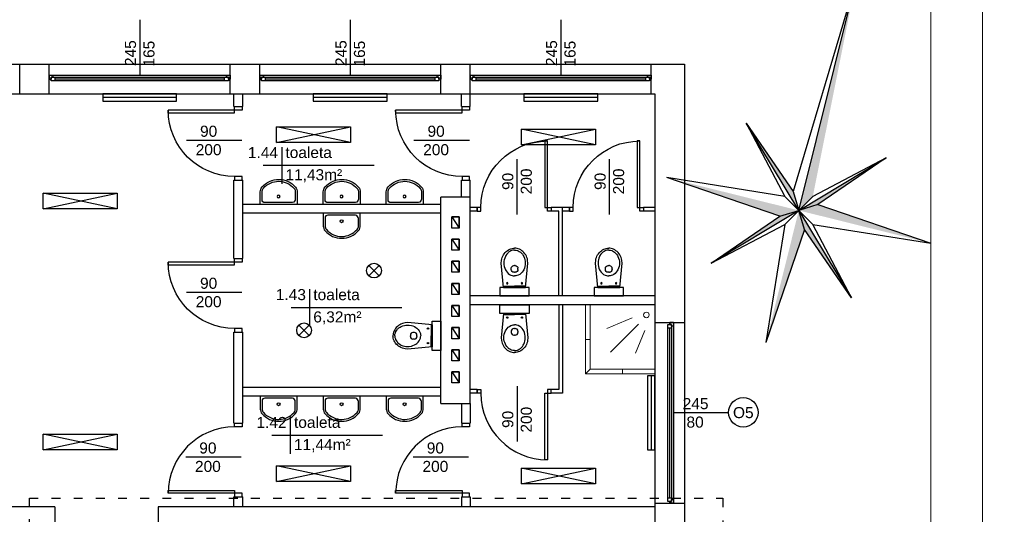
# Model space of a CAD drawing. Header units: millimetres. Extents: x -2994 to 13921, y -9859 to 2415.
# Tile 22 of 47: x 3616 to 4949, y -1203 to -533. Entities that reach past the tile are written whole.
import ezdxf
from ezdxf.enums import TextEntityAlignment as Align

# ---------------------------------------------------------------- set-up
doc = ezdxf.new("R2010")
doc.units = ezdxf.units.MM
doc.linetypes.add('ACAD_ISO03W100', pattern=[30, 12, -18])
for name, color, linetype, true_color in [('A_rzędne', 7, 'Continuous', 0x5e5e5e), ('A_sc_istn', 253, 'Continuous', 0x828282), ('A_sc_proj', 7, 'Continuous', 0x5e5e5e)]:
    doc.layers.add(name, color=color, linetype=linetype, true_color=true_color)
doc.layers.add('IE_OPISY_ogólne', color=7, linetype='Continuous', lineweight=30)
doc.layers.add('IE_OŚW_oprawy podstawowe', color=1, linetype='Continuous', lineweight=30)
doc.layers.add('sanitarka', color=7, linetype='Continuous', lineweight=15, true_color=0x5e5e5e)
doc.styles.get("Standard").update_dxf_attribs({"font": 'arial.ttf'})
doc.linetypes.add('TRACKS', pattern='A,0.15,[130,ltypeshp.shx,S=0.25,R=0,X=0,Y=0],0.15', length=0.3)

# ---------------------------------------------------------------- blocks, each defined once
blk = doc.blocks.new('*U31')
for p, q in [((-95, 20), (-100, 20)), ((-100, 15), (-97.5, 15)), ((-97.5, 15), (-97.5, 17.5)), ((-97.5, 17.5), (-95, 17.5)), ((-92.5, 17.5), (-97.5, 17.5)), ((-97.5, 17.5), (-97.5, 12.5)), ((-95, 17.5), (-95, 20)), ((140, 20), (-95, 20)), ((-92.5, 12.5), (-92.5, 17.5)), ((137.5, 17.5), (-92.5, 17.5)), ((-92.5, 15), (137.5, 15)), ((142.5, 17.5), (137.5, 17.5)), ((137.5, 17.5), (137.5, 12.5)), ((145, 20), (140, 20)), ((140, 20), (140, 17.5)), ((140, 17.5), (142.5, 17.5)), ((142.5, 17.5), (142.5, 15)), ((142.5, 12.5), (142.5, 17.5)), ((142.5, 15), (145, 15)), ((-97.5, 12.5), (-92.5, 12.5)), ((-92.5, 12.5), (137.5, 12.5)), ((-92.5, 12.5), (137.5, 12.5)), ((137.5, 12.5), (142.5, 12.5))]:
    blk.add_line(p, q)
for points in [[(-100, 20), (-100, 15), (-97.5, 15)], [(145, 20), (145, 15), (142.5, 15)]]:
    blk.add_lwpolyline(points)
blk = doc.blocks.new('*U15')
blk.add_lwpolyline([(75, 0), (0, 0)])
for tag, p in [('H', (30, 20)), ('S', (30, -5))]:
    blk.add_attdef(tag, text='', height=15, rotation=180).set_placement(p, align=Align.CENTER)
blk = doc.blocks.new('*U16')
blk.add_lwpolyline([(75, 0), (0, 0)])
for tag, p in [('S', (30, 5)), ('H', (30, -20))]:
    blk.add_attdef(tag, text='', height=15).set_placement(p, align=Align.CENTER)
blk = doc.blocks.new('*U26')
for points in [[(35, 900), (35, 0), (0, 0), (0, 900)], [(-50, -100), (0, -100), (0, 0), (-50, 0)], [(950, 0), (950, -100), (900, -100), (900, 0)]]:
    blk.add_lwpolyline(points, close=True)
blk.add_arc((0, 0), 900, 0, 90)
blk = doc.blocks.new('A$C06B75830')
blk.add_lwpolyline([(-72.7, 30), (-94.5, 30), (-94.5, -30), (-73.8, -30)])
blk.add_lwpolyline([(-81, -27), (-73.8, -27, 0.181953), (-68.1, -24.8, 0.455925), (-68.3, 25.1, 0.203273), (-74.3, 27), (-85.8, 27, 0.340204), (-91.5, 22.6), (-91.5, -22.6, 0.429071), (-86.9, -27)], format="xyb", close=True)
blk.add_lwpolyline([(-87.4, -30, 0.01945), (-86.8, -30), (-81, -30), (-73.8, -30, 0.181953), (-66.1, -27.1, 0.455925), (-66.4, 27.4, 0.199786), (-74.5, 30), (-85.8, 30)], format="xyb")
blk.add_circle((-81.5, -0.2), 2.32)
blk = doc.blocks.new('natrysk')
at = {"layer": 'sanitarka'}
blk.add_lwpolyline([(-851.6, 853.1), (-764.1, 853.1), (-764.1, 940.6), (-851.6, 940.6)], close=True, dxfattribs=at)
for points in [[(-851.6, 853.1), (-851.6, 846.8), (-764.1, 846.8), (-757.8, 846.8), (-757.8, 940.6), (-764.1, 940.6)], [(-820.8, 922.8), (-786.6, 908.6)], [(-829.5, 914.2), (-791.4, 876.2)], [(-838.1, 905.5), (-825.5, 875.1)], [(-757.8, 893.7), (-764.1, 893.7)], [(-807.8, 853.1), (-807.8, 846.8)], [(-764.1, 853.1), (-757.8, 846.8)]]:
    blk.add_lwpolyline(points, dxfattribs=at)
blk.add_circle((-840, 926.8), 3.81, dxfattribs=at)
blk = doc.blocks.new('A$C2A952524')
for p, q in [((-6.5, -22.6), (26.5, -19.5)), ((-6.5, -52.4), (-6.5, -22.6)), ((-5, -22.9), (-5, -37.5)), ((15.7, -26.1), (14, -27.3)), ((17.3, -25.1), (15.7, -26.1)), ((19.5, -24.2), (17.3, -25.1)), ((21.6, -23.6), (19.5, -24.2)), ((24.4, -23.1), (21.6, -23.6)), ((26.7, -23), (24.4, -23.1)), ((26.5, -19.5), (30.1, -19.8)), ((28.9, -23.1), (26.7, -23)), ((31, -23.5), (28.9, -23.1)), ((30.1, -19.8), (32, -20.2)), ((33.1, -24.1), (31, -23.5)), ((32, -20.2), (33.8, -20.8)), ((35.2, -25), (33.1, -24.1)), ((33.8, -20.8), (35.7, -21.5)), ((36.6, -25.7), (35.2, -25)), ((35.7, -21.5), (37.4, -22.4)), ((38.5, -27), (36.6, -25.7)), ((37.4, -22.4), (39.1, -23.5)), ((39.1, -23.5), (40.6, -24.8)), ((40.6, -24.8), (42, -26.2)), ((42, -26.2), (43.2, -27.7)), ((-5, -52.1), (-5, -37.5)), ((9.1, -35.7), (9, -37.5)), ((9.1, -39.3), (9, -37.5)), ((9.4, -34.3), (9.1, -35.7)), ((9.4, -40.7), (9.1, -39.3)), ((10.1, -32.5), (9.4, -34.3)), ((11.1, -30.6), (10.1, -32.5)), ((12.4, -28.9), (11.1, -30.6)), ((14, -27.3), (12.4, -28.9)), ((14, -37.5), (14, -36.5)), ((14, -37.5), (14, -38.5)), ((17.5, -33), (19.5, -33)), ((23, -36.5), (23, -37.5)), ((23, -38.5), (23, -37.5)), ((40.3, -28.6), (38.5, -27)), ((41, -29.5), (40.3, -28.6)), ((42.2, -31.1), (41, -29.5)), ((42.9, -32.5), (42.2, -31.1)), ((43.3, -33.5), (42.9, -32.5)), ((43.2, -27.7), (44.2, -29.2)), ((43.8, -35.3), (43.3, -33.5)), ((43.8, -39.7), (43.3, -41.5)), ((44, -37.2), (43.8, -35.3)), ((44, -37.8), (43.8, -39.7)), ((44, -37.5), (44, -37.2)), ((44, -37.5), (44, -37.8)), ((44.2, -29.2), (45.1, -30.9)), ((45.1, -30.9), (45.7, -32.5)), ((45.7, -32.5), (46.1, -34.2)), ((46.1, -34.2), (46.4, -35.9)), ((46.1, -40.8), (46.4, -39.1)), ((46.4, -35.9), (46.5, -37.5)), ((46.4, -39.1), (46.5, -37.5)), ((-6.5, -52.4), (26.5, -55.5)), ((10.1, -42.5), (9.4, -40.7)), ((11.1, -44.4), (10.1, -42.5)), ((12.4, -46.1), (11.1, -44.4)), ((14, -47.7), (12.4, -46.1)), ((15.7, -48.9), (14, -47.7)), ((17.3, -49.9), (15.7, -48.9)), ((19.5, -50.8), (17.3, -49.9)), ((17.5, -42), (19.5, -42)), ((21.6, -51.4), (19.5, -50.8)), ((24.4, -51.9), (21.6, -51.4)), ((26.7, -52), (24.4, -51.9)), ((28.9, -51.9), (26.7, -52)), ((31, -51.5), (28.9, -51.9)), ((33.1, -50.9), (31, -51.5)), ((35.2, -50), (33.1, -50.9)), ((36.6, -49.4), (35.2, -50)), ((35.7, -53.5), (37.4, -52.6)), ((38.5, -48.1), (36.6, -49.4)), ((37.4, -52.6), (39.1, -51.5)), ((40.3, -46.4), (38.5, -48.1)), ((39.1, -51.5), (40.6, -50.2)), ((41, -45.6), (40.3, -46.4)), ((40.6, -50.2), (42, -48.8)), ((42.2, -43.9), (41, -45.6)), ((42, -48.8), (43.2, -47.4)), ((42.9, -42.5), (42.2, -43.9)), ((43.3, -41.5), (42.9, -42.5)), ((43.2, -47.4), (44.2, -45.8)), ((44.2, -45.8), (45.1, -44.1)), ((45.1, -44.1), (45.7, -42.5)), ((45.7, -42.5), (46.1, -40.8)), ((26.5, -55.5), (30.1, -55.2)), ((30.1, -55.2), (32, -54.8)), ((32, -54.8), (33.8, -54.2)), ((33.8, -54.2), (35.7, -53.5))]:
    blk.add_line(p, q)
for centre in [(-0.9, -27.6), (-0.9, -47.4)]:
    blk.add_circle(centre, 0.965)
for centre, start, end in [((17.5, -36.5), 90, 180), ((17.5, -38.5), 180, 270), ((19.5, -36.5), 0, 90), ((19.5, -38.5), 270, 0)]:
    blk.add_arc(centre, 3.5, start, end)
blk = doc.blocks.new('*U47')
for points in [[(35, 900), (35, 0), (0, 0), (0, 900)], [(-50, -50), (0, -50), (0, 0), (-50, 0)], [(950, 0), (950, -50), (900, -50), (900, 0)]]:
    blk.add_lwpolyline(points, close=True)
blk.add_arc((0, 0), 900, 0, 90)
blk = doc.blocks.new('*U48')
blk.add_wipeout([(-7.5, -5), (7.5, -5), (7.5, 5), (-7.5, 5)])
for points in [[(-7.5, -5), (7.5, -5), (7.5, 5)], [(-7.5, 5), (7.5, 5), (7.5, -5), (-7.5, -5)]]:
    blk.add_lwpolyline(points, close=True)
blk.add_lwpolyline([(-7.5, 5), (-7.5, 5), (7.5, 5), (7.5, 5)])
blk = doc.blocks.new('StrzaPN7')
at = {"layer": 'A_rzędne', "color": 0, "linetype": 'ByBlock', "lineweight": -2}
for p, q in [((-2.5, 38.38), (-2.5, 44.68)), ((-2.5, 44.68), (-1.24, 44.68)), ((-1.24, 44.68), (1.28, 40.9)), ((1.28, 40.9), (1.28, 44.68)), ((1.28, 44.68), (2.54, 44.68)), ((2.54, 44.68), (2.54, 38.38)), ((1.28, 38.38), (-1.24, 42.16)), ((-1.24, 42.16), (-1.24, 38.38)), ((-1.24, 38.38), (-2.5, 38.38)), ((2.54, 38.38), (1.28, 38.38)), ((0, 35), (-1.5, 2.5)), ((0, 0), (0, 35)), ((0, 0), (-10.61, 10.61)), ((-10.61, 10.61), (-1.5, 2.5)), ((-10.61, 10.61), (-2.5, 1.5)), ((0, 0), (-10.61, 10.61)), ((0, 0), (10.61, 10.61)), ((0, 0), (10.61, 10.61)), ((10.61, 10.61), (1.5, 2.5)), ((10.61, 10.61), (2.5, 1.5)), ((-2.5, 1.5), (-20, 0)), ((-2.5, 1.5), (0, 0)), ((-1.5, 2.5), (0, 0)), ((-1.5, 2.5), (0, 0)), ((-1.5, 2.5), (0, 0)), ((1.5, 2.5), (0, 0)), ((2.5, 1.5), (0, 0)), ((2.5, 1.5), (0, 0)), ((2.5, 1.5), (20, 0)), ((-2.5, -1.5), (-20, 0)), ((0, 0), (-10.61, -10.61)), ((0, 0), (-10.61, -10.61)), ((-2.5, -1.5), (0, 0)), ((-2.5, -1.5), (0, 0)), ((-1.5, -2.5), (0, 0)), ((2.5, -1.5), (0, 0)), ((0, 0), (10.61, -10.61)), ((0, 0), (10.61, -10.61)), ((1.5, -2.5), (0, 0)), ((1.5, -2.5), (0, 0)), ((0, 0), (0, 0)), ((0, 0), (0, 0)), ((0, 0), (0, 0)), ((0, 0), (0, 0)), ((0, 0), (0, 0)), ((0, 0), (0, 0)), ((0, 0), (0, 0)), ((0, 0), (0, 0)), ((0, 0), (0, 0)), ((0, 0), (0, 0)), ((0, 0), (0, 0)), ((0, 0), (0, 0)), ((0, 0), (0, 0)), ((0, 0), (0, 0)), ((0, 0), (0, 0)), ((0, 0), (0, 0)), ((2.5, -1.5), (20, 0)), ((-10.61, -10.61), (-2.5, -1.5)), ((-10.61, -10.61), (-1.5, -2.5)), ((-1.5, -2.5), (0, -20)), ((1.5, -2.5), (0, -20)), ((10.61, -10.61), (1.5, -2.5)), ((10.61, -10.61), (2.5, -1.5))]:
    blk.add_line(p, q, dxfattribs=at)
for points in [[(0, 0), (0, 35), (1.5, 2.5)], [(-10.61, 10.61), (0, 0), (-1.5, 2.5)], [(10.61, 10.61), (0, 0), (2.5, 1.5)], [(20, 0), (0, 0), (2.5, 1.5)], [(-20, 0), (0, 0), (-2.5, -1.5)], [(-10.61, -10.61), (0, 0), (-2.5, -1.5)], [(0, -20), (0, 0), (1.5, -2.5)], [(10.61, -10.61), (0, 0), (1.5, -2.5)]]:
    blk.add_solid(points, dxfattribs=at)

msp = doc.modelspace()

# ---------------------------------------------------------------- linework, layer by layer
at = {"layer": 'A_sc_istn'}
for points in [[(1436.04, 2186.9), (2576.04, 2186.9), (2576.04, 306.9), (2456.04, 306.9), (2456.04, 266.9), (3066.04, 266.9), (3066.04, -403.1), (2776.04, -403.1), (2776.04, -593.1), (4516.04, -593.1), (4516.04, -1318.6)], [(1436.04, 2146.9), (2536.04, 2146.9), (2536.04, 346.9), (2416.04, 346.9), (2416.04, 226.9), (3026.04, 226.9), (3026.04, -363.1), (2736.04, -363.1), (2736.04, -633.1), (4476.04, -633.1), (4476.04, -1318.6)], [(3616.04, -633.1), (3616.04, -593.1)], [(3656.04, -633.1), (3656.04, -593.1)], [(3901.04, -633.1), (3901.04, -593.1)], [(3941.04, -633.1), (3941.04, -593.1)], [(4186.04, -633.1), (4186.04, -593.1)], [(4226.04, -633.1), (4226.04, -593.1)], [(4471.04, -633.1), (4471.04, -593.1)], [(3906.04, -650.233), (3906.04, -633.1)], [(3918.04, -650.233), (3918.04, -633.1)], [(4214.04, -650.233), (4214.04, -633.1)], [(4226.04, -650.233), (4226.04, -633.1)], [(3906.04, -650.233), (3918.04, -650.233)], [(4214.04, -650.233), (4226.04, -650.233)], [(3963.889, -698.991), (4063.889, -677.778)], [(4063.889, -698.991), (3963.889, -677.778)], [(4295.621, -702.086), (4395.621, -680.873)], [(4395.621, -702.086), (4295.621, -680.873)], [(3970.796, -705.362), (3970.796, -755.362)], [(4095.796, -730.362), (3945.796, -730.362)], [(3906.04, -856.267), (3906.04, -750.233)], [(3906.04, -750.233), (3918.04, -750.233)], [(3918.04, -856.267), (3918.04, -750.233)], [(4214.04, -773.1), (4214.04, -750.233)], [(4214.04, -750.233), (4226.04, -750.233)], [(4226.04, -773.1), (4226.04, -750.233)], [(3647.923, -789.108), (3747.923, -767.895)], [(3747.923, -789.108), (3647.923, -767.895)], [(4186.04, -1053.1), (4186.04, -773.1)], [(4226.04, -773.1), (4186.04, -773.1)], [(4226.04, -1053.1), (4226.04, -773.1)], [(4186.04, -783.1), (3918.04, -783.1)], [(4186.04, -795.1), (3918.04, -795.1)], [(4235.496, -787.1), (4226.04, -787.1)], [(4235.496, -792.1), (4226.04, -792.1)], [(4235.496, -792.1), (4235.496, -787.1)], [(4351.04, -907.1), (4351.04, -787.1), (4335.496, -787.1)], [(4335.496, -787.1), (4335.496, -792.1)], [(4346.04, -907.1), (4346.04, -792.1), (4335.496, -792.1)], [(4360.496, -787.1), (4351.04, -787.1)], [(4360.496, -792.1), (4351.04, -792.1)], [(4360.496, -792.1), (4360.496, -787.1)], [(4476.04, -787.1), (4460.496, -787.1)], [(4460.496, -787.1), (4460.496, -792.1)], [(4476.04, -792.1), (4460.496, -792.1)], [(3906.04, -856.267), (3918.04, -856.267)], [(4088.675, -865.647), (4102.817, -879.79)], [(4102.817, -865.647), (4088.675, -879.79)], [(4008.563, -898.012), (4008.563, -948.012)], [(4476.04, -907.1), (4226.04, -907.1)], [(4476.04, -919.1), (4226.04, -919.1)], [(4351.04, -919.1), (4351.04, -1039.1), (4335.496, -1039.1)], [(4346.04, -919.1), (4346.04, -1034.1), (4335.496, -1034.1)], [(4133.563, -923.012), (3983.563, -923.012)], [(4476.04, -943.1), (4516.04, -943.1)], [(3906.04, -1079.526), (3906.04, -956.267)], [(3906.04, -956.267), (3918.04, -956.267)], [(3918.04, -1079.526), (3918.04, -956.267)], [(3993.973, -946.606), (4008.115, -960.748)], [(4008.115, -946.606), (3993.973, -960.748)], [(4186.04, -1031.1), (3918.04, -1031.1)], [(4235.496, -1034.1), (4226.04, -1034.1)], [(4235.496, -1039.1), (4226.04, -1039.1)], [(4235.496, -1034.1), (4235.496, -1039.1)], [(4335.496, -1039.1), (4335.496, -1034.1)], [(4186.04, -1043.1), (3918.04, -1043.1)], [(4186.04, -1053.1), (4226.04, -1053.1)], [(4214.04, -1053.1), (4214.04, -1079.526)], [(4226.04, -1053.1), (4226.04, -1079.526)], [(3906.04, -1079.526), (3918.04, -1079.526)], [(3982.384, -1071.098), (3982.384, -1121.098)], [(4214.04, -1079.526), (4226.04, -1079.526)], [(3647.923, -1115.551), (3747.923, -1094.337)], [(3747.923, -1115.551), (3647.923, -1094.337)], [(4107.384, -1096.098), (3957.384, -1096.098)], [(3963.889, -1158.774), (4063.889, -1137.561)], [(4063.889, -1158.774), (3963.889, -1137.561)], [(4295.621, -1161.869), (4395.621, -1140.656)], [(4395.621, -1161.869), (4295.621, -1140.656)], [(3906.04, -1193.1), (3906.04, -1179.526)], [(3906.04, -1179.526), (3918.04, -1179.526)], [(3918.04, -1193.1), (3918.04, -1179.526)], [(4214.04, -1179.526), (4214.04, -1193.1)], [(4214.04, -1179.526), (4226.04, -1179.526)], [(4226.04, -1179.526), (4226.04, -1193.1)], [(3663.693, -1193.1), (3009.337, -1193.1)], [(4476.04, -1193.1), (3803.693, -1193.1)], [(3803.693, -1193.1), (3803.693, -1223.1)], [(4476.04, -1188.1), (4516.04, -1188.1)]]:
    msp.add_lwpolyline(points, dxfattribs=at)
for points in [[(3828.541, -633.1), (3728.541, -633.1), (3728.541, -643.1), (3828.541, -643.1)], [(4113.541, -633.1), (4013.541, -633.1), (4013.541, -643.1), (4113.541, -643.1)], [(4398.541, -633.1), (4298.541, -633.1), (4298.541, -643.1), (4398.541, -643.1)], [(3963.889, -677.778), (4063.889, -677.778), (4063.889, -698.991), (3963.889, -698.991)], [(4295.621, -680.873), (4395.621, -680.873), (4395.621, -702.086), (4295.621, -702.086)], [(3647.923, -767.895), (3747.923, -767.895), (3747.923, -789.108), (3647.923, -789.108)], [(4266.128, -895.502), (4266.128, -907.1), (4305.988, -907.1), (4305.988, -895.502)], [(4393.61, -895.502), (4393.61, -907.1), (4433.471, -907.1), (4433.471, -895.502)], [(4266.128, -930.698), (4266.128, -919.1), (4305.988, -919.1), (4305.988, -930.698)], [(4174.442, -941.226), (4186.04, -941.226), (4186.04, -981.086), (4174.442, -981.086)], [(4466.04, -1015.6), (4466.04, -1115.6), (4476.04, -1115.6), (4476.04, -1015.6)], [(3647.923, -1094.337), (3747.923, -1094.337), (3747.923, -1115.551), (3647.923, -1115.551)], [(3963.889, -1137.561), (4063.889, -1137.561), (4063.889, -1158.774), (3963.889, -1158.774)], [(4295.621, -1140.656), (4395.621, -1140.656), (4395.621, -1161.869), (4295.621, -1161.869)]]:
    msp.add_lwpolyline(points, close=True, dxfattribs=at)
at = {"layer": 'A_sc_istn', "linetype": 'TRACKS', "ltscale": 20}
for points in [[(3828.541, -638.1), (3728.541, -638.1)], [(4113.541, -638.1), (4013.541, -638.1)], [(4398.541, -638.1), (4298.541, -638.1)], [(4471.04, -1015.6), (4471.04, -1115.6)]]:
    msp.add_lwpolyline(points, dxfattribs=at)
at = {"layer": 'A_sc_istn'}
for centre, radius in [((4095.746, -872.719), 10), ((4001.044, -953.677), 10), ((4595.691, -1064.933), 20)]:
    msp.add_circle(centre, radius, dxfattribs=at)
at = {"layer": 'A_sc_proj', "ltscale": 2}
msp.add_line((3663.693, -1193.1), (3663.693, -1223.1), dxfattribs=at)
at = {"layer": 'IE_OŚW_oprawy podstawowe', "color": 0, "linetype": 'ACAD_ISO03W100'}
msp.add_lwpolyline([(3629.157, -1181.298), (4567.975, -1181.298), (4567.975, -1911.498), (3629.157, -1911.498)], close=True, dxfattribs=at)

# ---------------------------------------------------------------- block references
at = {"layer": 'A_rzędne', "ltscale": 0.5, "xscale": 9.216000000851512, "yscale": 9.216000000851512, "zscale": 9.216000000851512, "rotation": 346.0405503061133}
msp.add_blockref('StrzaPN7', (4670.85, -791.233), dxfattribs=at)
at = {"layer": 'A_sc_istn', "linetype": 'ACAD_ISO03W100'}
ref = msp.add_blockref('*U15', (3778.54, -608.097), dxfattribs=dict(at, xscale=-1, rotation=269.9999999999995))
ref.add_attrib('S', '245', dxfattribs={"layer": '0', "height": 15, "rotation": 90}).set_placement((3773.54, -578.028), align=Align.CENTER)
ref.add_attrib('H', '165', dxfattribs={"layer": '0', "height": 15, "rotation": 90}).set_placement((3798.54, -578.721), align=Align.CENTER)
ref = msp.add_blockref('*U15', (4063.54, -608.097), dxfattribs=dict(at, xscale=-1, rotation=269.9999999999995))
ref.add_attrib('S', '245', dxfattribs={"layer": '0', "height": 15, "rotation": 90}).set_placement((4058.54, -578.028), align=Align.CENTER)
ref.add_attrib('H', '165', dxfattribs={"layer": '0', "height": 15, "rotation": 90}).set_placement((4083.54, -578.721), align=Align.CENTER)
ref = msp.add_blockref('*U15', (4348.54, -608.097), dxfattribs=dict(at, xscale=-1, rotation=269.9999999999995))
ref.add_attrib('S', '245', dxfattribs={"layer": '0', "height": 15, "rotation": 90}).set_placement((4343.54, -578.028), align=Align.CENTER)
ref.add_attrib('H', '165', dxfattribs={"layer": '0', "height": 15, "rotation": 90}).set_placement((4368.54, -578.721), align=Align.CENTER)
at = {"layer": 'A_sc_istn', "xscale": -1}
for name, p, rotation in [('*U31', (3801.04, -628.097), 359.9999999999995), ('*U31', (4086.04, -628.097), 359.9999999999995), ('*U31', (4371.04, -628.097), 359.9999999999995), ('A$C2A952524', (4323.543, -888.971), 270), ('A$C2A952524', (4451.025, -888.971), 270), ('*U31', (4481.044, -1088.1), 270)]:
    msp.add_blockref(name, p, dxfattribs=dict(at, rotation=rotation))
at = {"layer": 'A_sc_istn'}
for name, p, xscale, yscale, zscale, rotation in [('*U26', (3907.04, -655.233), -0.1, 0.1, 0.1, 90), ('*U26', (4215.04, -655.233), -0.1, 0.1, 0.1, 90), ('A$C06B75830', (3966.691, -704.347), -0.8333333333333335, 0.8333333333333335, 0.8333333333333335, 270.0000000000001), ('A$C06B75830', (4052.022, -704.347), -0.8333333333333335, 0.8333333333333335, 0.8333333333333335, 270.0000000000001), ('A$C06B75830', (4137.353, -704.347), -0.8333333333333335, 0.8333333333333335, 0.8333333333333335, 270.0000000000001), ('A$C06B75830', (4052.022, -873.853), 0.8333333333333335, 0.8333333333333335, 0.8333333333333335, 269.9999999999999), ('*U26', (3907.04, -861.267), -0.1, 0.1, 0.1, 90), ('*U47', (4330.496, -1039.1), 0.1, 0.1, 0.1, 180), ('A$C06B75830', (3966.691, -1121.853), 0.8333333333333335, 0.8333333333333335, 0.8333333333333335, 269.9999999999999), ('A$C06B75830', (4052.022, -1121.853), 0.8333333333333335, 0.8333333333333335, 0.8333333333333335, 269.9999999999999), ('A$C06B75830', (4137.353, -1121.853), 0.8333333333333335, 0.8333333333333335, 0.8333333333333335, 269.9999999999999), ('*U26', (3907.04, -1174.526), 0.1, 0.1, 0.1, 90.00000000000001), ('*U26', (4215.04, -1174.526), 0.1, 0.1, 0.1, 90.00000000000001)]:
    msp.add_blockref(name, p, dxfattribs=dict(at, xscale=xscale, yscale=yscale, zscale=zscale, rotation=rotation))
at = {"layer": 'A_sc_istn', "linetype": 'ACAD_ISO03W100'}
for p in [(3841.823, -696.362), (4149.823, -696.362), (3841.823, -902.396), (3840.823, -1125.655), (4148.823, -1125.655)]:
    msp.add_blockref('*U16', p, dxfattribs=at).add_auto_attribs({'S': '90', 'H': '200'})
at = {"layer": 'A_sc_istn', "xscale": -0.1, "yscale": 0.1, "zscale": 0.1}
for p in [(4330.496, -787.1), (4455.496, -787.1)]:
    msp.add_blockref('*U47', p, dxfattribs=at)
at = {"layer": 'A_sc_istn', "linetype": 'ACAD_ISO03W100', "rotation": 270}
for p in [(4289.367, -721.882), (4414.367, -721.882)]:
    msp.add_blockref('*U15', p, dxfattribs=at).add_auto_attribs({'S': '90', 'H': '200'})
at = {"layer": 'A_sc_istn', "xscale": -1}
msp.add_blockref('natrysk', (3624.463, -1859.652), dxfattribs=at)
at = {"layer": 'A_sc_istn'}
for p, rotation in [((4323.543, -937.229), 270), ((4167.911, -998.64), 180)]:
    msp.add_blockref('A$C2A952524', p, dxfattribs=dict(at, rotation=rotation))
at = {"layer": 'A_sc_istn', "linetype": 'ACAD_ISO03W100'}
ref = msp.add_blockref('*U15', (4289.367, -1104.317), dxfattribs=dict(at, xscale=-1, rotation=270))
ref.add_attrib('S', '90', dxfattribs={"layer": '0', "height": 15, "rotation": 90}).set_placement((4284.367, -1074.444), align=Align.CENTER)
ref.add_attrib('H', '200', dxfattribs={"layer": '0', "height": 15, "rotation": 90}).set_placement((4309.367, -1074.813), align=Align.CENTER)
ref = msp.add_blockref('*U15', (4501.043, -1065.6), dxfattribs=dict(at, xscale=-1, rotation=180))
ref.add_attrib('S', '245', dxfattribs={"layer": '0', "height": 15}).set_placement((4531.112, -1060.6), align=Align.CENTER)
ref.add_attrib('H', '80', dxfattribs={"layer": '0', "height": 15}).set_placement((4530.42, -1085.6), align=Align.CENTER)

# ---------------------------------------------------------------- texts
at = {"layer": 'A_sc_istn', "char_height": 30}
for s, insert, attachment_point in [('{\\H0.5x;1.44}', (3965.796, -720.362), 9), ('{\\H0.5x;toaleta}', (3975.796, -720.362), 7), ('{\\H0.5x;11,43m²}', (3975.796, -735.362), 1), ('{\\H0.5x;1.43}', (4003.563, -913.012), 9), ('{\\H0.5x;toaleta}', (4013.563, -913.012), 7), ('{\\H0.5x;6,32m²}', (4013.563, -928.012), 1), ('{\\H0.5x;O5}', (4581.72, -1072.93), 7), ('{\\H0.5x;1.42}', (3977.384, -1086.098), 9), ('{\\H0.5x;toaleta}', (3987.384, -1086.098), 7), ('{\\H0.5x;11,44m²}', (3987.384, -1101.098), 1)]:
    msp.add_mtext_dynamic_manual_height_columns(s, width=232.59527, gutter_width=12.5, heights=[0], dxfattribs=dict(at, insert=insert, attachment_point=attachment_point))

# ---------------------------------------------------------------- next in the draw order: block references
at = {"layer": 'A_sc_istn', "rotation": 90}
for p in [(4206.061, -807.6), (4206.061, -837.6), (4206.061, -867.6), (4206.061, -897.6), (4206.061, -927.6), (4206.061, -957.6), (4206.061, -987.6), (4206.061, -1017.6)]:
    msp.add_blockref('*U48', p, dxfattribs=at)

# ---------------------------------------------------------------- next in the draw order: linework, layer by layer
at = {"layer": 'IE_OPISY_ogólne', "lineweight": 15}
for points in [[(-1020.273, -274.445), (-1020.273, -3244.445), (4919.727, -3244.445), (4919.727, -274.445)], [(-860.273, -344.445), (-860.273, -3174.445), (4849.727, -3174.445), (4849.727, -344.445)]]:
    msp.add_lwpolyline(points, close=True, dxfattribs=at)

doc.saveas('drawing.dxf')
